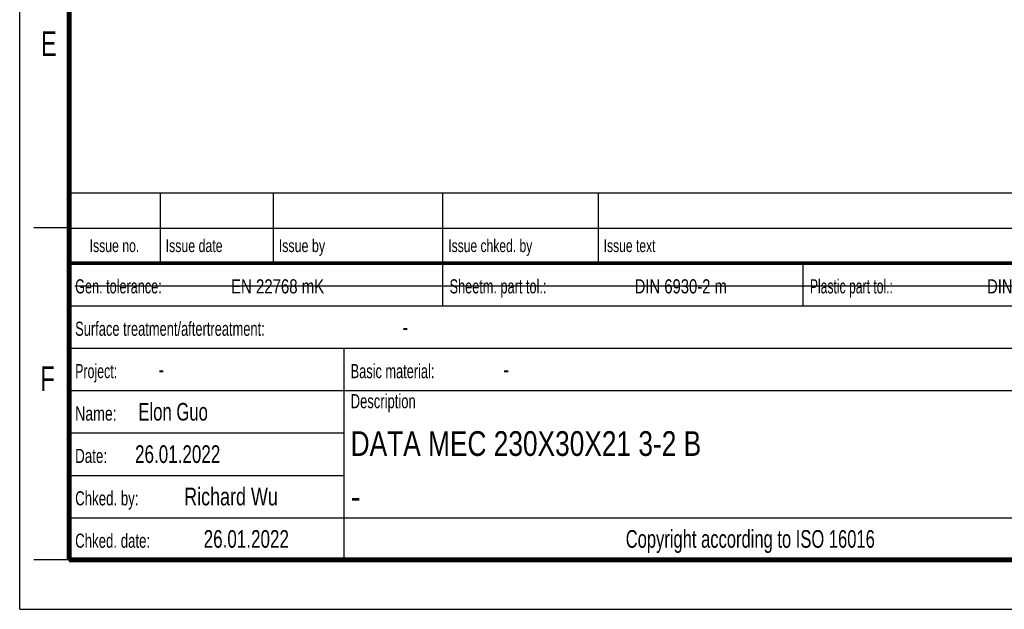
# Model space of a CAD drawing. Header units: millimetres. Extents: x 0 to 210, y 0 to 297.
# Tile 1 of 12: x 0 to 139, y 0 to 83. Entities that reach past the tile are written whole.
import ezdxf
from ezdxf.enums import TextEntityAlignment as Align

# ---------------------------------------------------------------- set-up
doc = ezdxf.new("R2010")
doc.units = ezdxf.units.MM
doc.header["$LTSCALE"] = 19.36
doc.layers.get('0').update_dxf_attribs({"linetype": 'CONTINUOUS'})
doc.layers.add('Z_NOTICE', color=7, linetype='CONTINUOUS')
doc.styles.add('TEXTSTYLE_2', font='txt', dxfattribs={"width": 0.75})

msp = doc.modelspace()

# ---------------------------------------------------------------- linework, layer by layer
at = {"color": 2, "linetype": 'CONTINUOUS'}
for p, q in [((0, 0), (0, 297)), ((6.9136, 48.9602), (6.9136, 58.9602)), ((6.9136, 58.9602), (202.9136, 58.9602)), ((19.9136, 48.9602), (19.9136, 58.9602)), ((35.9136, 48.9602), (35.9136, 58.9602)), ((59.9136, 48.9602), (59.9136, 58.9602)), ((81.9136, 48.9602), (81.9136, 58.9602)), ((7, 54), (2, 54)), ((6.9136, 53.9602), (202.9136, 53.9602)), ((6.9135, 6.9601), (6.9135, 48.9601)), ((6.9135, 48.9601), (202.9135, 48.9601)), ((6.9136, 48.9602), (202.9136, 48.9602)), ((59.9135, 42.9601), (59.9135, 48.9601)), ((110.9135, 42.9601), (110.9135, 48.9601)), ((6.9135, 42.9601), (202.9135, 42.9601)), ((6.9135, 36.9601), (181.9135, 36.9601)), ((45.9135, 6.9601), (45.9135, 36.9601)), ((6.9135, 30.9601), (202.9135, 30.9601)), ((6.9135, 24.9601), (45.9135, 24.9601)), ((6.9135, 18.9601), (45.9135, 18.9601)), ((6.9135, 12.9601), (160.9135, 12.9601)), ((7, 7), (2, 7)), ((6.9135, 6.9601), (202.9135, 6.9601)), ((0, 0), (210, 0))]:
    msp.add_line(p, q, dxfattribs=at)
at = {"color": 7, "linetype": 'CONTINUOUS'}
for p, q in [((7.7966, 45.7633), (160.2131, 45.7989)), ((0, 0), (210, 0))]:
    msp.add_line(p, q, dxfattribs=at)
for points, const_width in [([(7, 7), (7, 290)], 0.7), ([(7, 49), (203, 49)], 0.5), ([(7, 7), (203, 7)], 0.7)]:
    msp.add_lwpolyline(points, dxfattribs=dict(at, const_width=const_width))

# ---------------------------------------------------------------- texts
at = {"color": 5, "linetype": 'CONTINUOUS', "style": 'TEXTSTYLE_2', "width": 0.714286}
for s, p in [('E', (3.0025, 78.3025)), ('F', (2.9222, 30.897))]:
    msp.add_text(s, height=3.5, dxfattribs=at).set_placement(p)
at = {"layer": 'Z_NOTICE', "color": 5, "linetype": 'CONTINUOUS', "style": 'TEXTSTYLE_2'}
for s, height, width, p in [('Issue no.', 1.8, 0.719577, (13.4136, 50.5602)), ('Copyright according to ISO 16016', 2.5, 0.700149, (103.4135, 8.7101))]:
    msp.add_text(s, height=height, dxfattribs=dict(at, width=width)).set_placement(p, align=Align.CENTER)
for s, height, width, p in [('Issue date ', 1.8, 0.725108, (20.6636, 50.5602)), ('Issue by ', 1.8, 0.732804, (36.6636, 50.5602)), ('Issue chked. by', 1.8, 0.711111, (60.6636, 50.5602)), ('Issue text ', 1.8, 0.712121, (82.6636, 50.5602)), ('Gen. tolerance:', 2, 0.669841, (7.851, 44.7101)), ('EN 22768 mK', 2, 0.792208, (29.9106, 44.7101)), ('Sheetm. part tol.:', 2, 0.67328, (60.851, 44.7101)), ('DIN 6930-2 m', 2, 0.78373, (87.0534, 44.7101)), ('Plastic part tol.:', 2, 0.642857, (111.851, 44.7101)), ('DIN 16742 TG4', 2, 0.772894, (136.9582, 44.7101)), ('Surface treatment/aftertreatment: ', 2, 0.681373, (7.851, 38.7101)), ('-', 2.5, 0.714286, (54.1844, 38.7101)), ('Basic material: ', 2, 0.675595, (46.851, 32.7101)), ('Project: ', 2, 0.656085, (7.851, 32.7101)), ('-', 2.5, 0.714286, (19.6606, 32.7101)), ('-', 2.5, 0.714286, (68.4701, 32.7101)), ('Elon Guo', 2.5, 0.705357, (16.8034, 26.7101)), ('Description', 2, 0.688312, (46.851, 28.4601)), ('Name: ', 2, 0.746032, (7.851, 26.7101)), ('Date: ', 2, 0.706349, (7.851, 20.7101)), ('26.01.2022', 2.5, 0.721429, (16.3272, 20.7101)), ('Chked. by: ', 2, 0.701299, (7.851, 14.7101)), ('Richard Wu', 2.5, 0.759524, (23.2796, 14.7101)), ('26.01.2022', 2.5, 0.721429, (26.0415, 8.7101)), ('Chked. date: ', 2, 0.699634, (7.851, 8.7101))]:
    msp.add_text(s, height=height, dxfattribs=dict(at, width=width)).set_placement(p)
at = {"layer": 'Z_NOTICE', "color": 7, "linetype": 'CONTINUOUS', "style": 'TEXTSTYLE_2'}
for s, width, p in [('DATA MEC 230X30X21 3-2 B', 0.794643, (46.851, 21.7101)), ('-', 0.904762, (46.851, 14.2101))]:
    msp.add_text(s, height=3.5, dxfattribs=dict(at, width=width)).set_placement(p)

doc.saveas('drawing.dxf')
